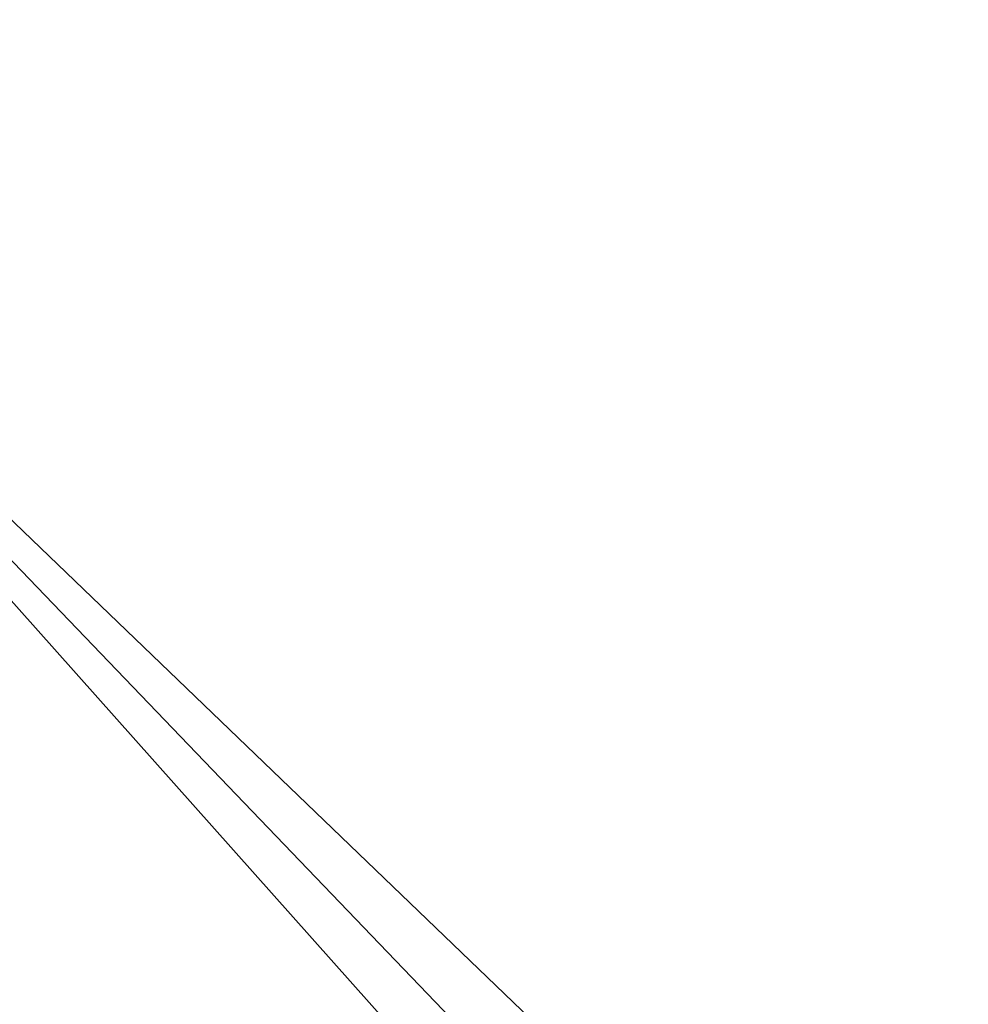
# Model space of a CAD drawing. Header units: millimetres. Extents: x -5 to 485, y -5 to 485.
# Tile 28 of 256: x 57.42214 to 57.42809, y 78.24756 to 78.25373. Entities that reach past the tile are written whole.
import ezdxf

# ---------------------------------------------------------------- set-up
doc = ezdxf.new("R2010")
doc.units = ezdxf.units.MM
doc.header["$LTSCALE"] = 25.4
doc.layers.get('0').update_dxf_attribs({"true_color": 0xff5454})

# ---------------------------------------------------------------- blocks, each defined once
blk = doc.blocks.new('AGNES-ROUND-LED-8205-8208-8187-8184.STL#2')
at = {"color": 18, "true_color": 0x000000}
mesh = blk.add_polyface(dxfattribs=at)
corners = [(45.7909698, 94.0751877, -34.1450081), (57.4189415, 78.253624, -33.8770561), (44.9915237, 93.4744492, -33.8770561), (58.1674423, 78.9167557, -34.1450081)]
mesh.append_faces([[corners[k] for k in face] for face in [(0, 1, 2), (1, 0, 3)]], dxfattribs={"vtx0": -1, "color": 18})
mesh = blk.add_polyface(dxfattribs=at)
corners = [(57.5192261, 78.3424683, -32.6450043), (44.9915237, 93.4744492, -32.1450081), (57.4189415, 78.253624, -32.1450081), (45.0986328, 93.5549316, -32.6450043)]
mesh.append_faces([[corners[k] for k in face] for face in [(0, 1, 2), (1, 0, 3)]], dxfattribs={"vtx0": -1, "color": 18})
mesh = blk.add_polyface(dxfattribs=at)
corners = [(57.4189415, 78.253624, -33.8770561), (70.5237122, 63.5542107, -33.1450081), (56.8709984, 77.7681885, -33.1450081), (71.0308228, 64.0821609, -33.8770561)]
mesh.append_faces([[corners[k] for k in face] for face in [(0, 1, 2), (1, 0, 3)]], dxfattribs={"vtx0": -1, "color": 18})
mesh = blk.add_polyface(dxfattribs=at)
corners = [(85.738884, 51.0519447, -9.1450052), (85.738884, 51.0519447, -32.1450081), (57.4189415, 78.253624, -9.1450052)]
mesh.append_faces([[corners[k] for k in face] for face in [(0, 1, 2)]], dxfattribs={"color": 18})
mesh = blk.add_polyface(dxfattribs=at)
corners = [(57.4189415, 78.253624, -9.1450052), (85.738884, 51.0519447, -32.1450081), (71.0308228, 64.0821609, -32.1450081)]
mesh.append_faces([[corners[k] for k in face] for face in [(0, 1, 2)]], dxfattribs={"color": 18})
mesh = blk.add_polyface(dxfattribs=at)
corners = [(57.4189415, 78.253624, -9.1450052), (71.0308228, 64.0821609, -32.1450081), (57.4189415, 78.253624, -32.1450081)]
mesh.append_faces([[corners[k] for k in face] for face in [(0, 1, 2)]], dxfattribs={"color": 18})

msp = doc.modelspace()

# ---------------------------------------------------------------- block references
at = {"color": 0}
msp.add_blockref('AGNES-ROUND-LED-8205-8208-8187-8184.STL#2', (0, 0), dxfattribs=at)

doc.saveas('drawing.dxf')
